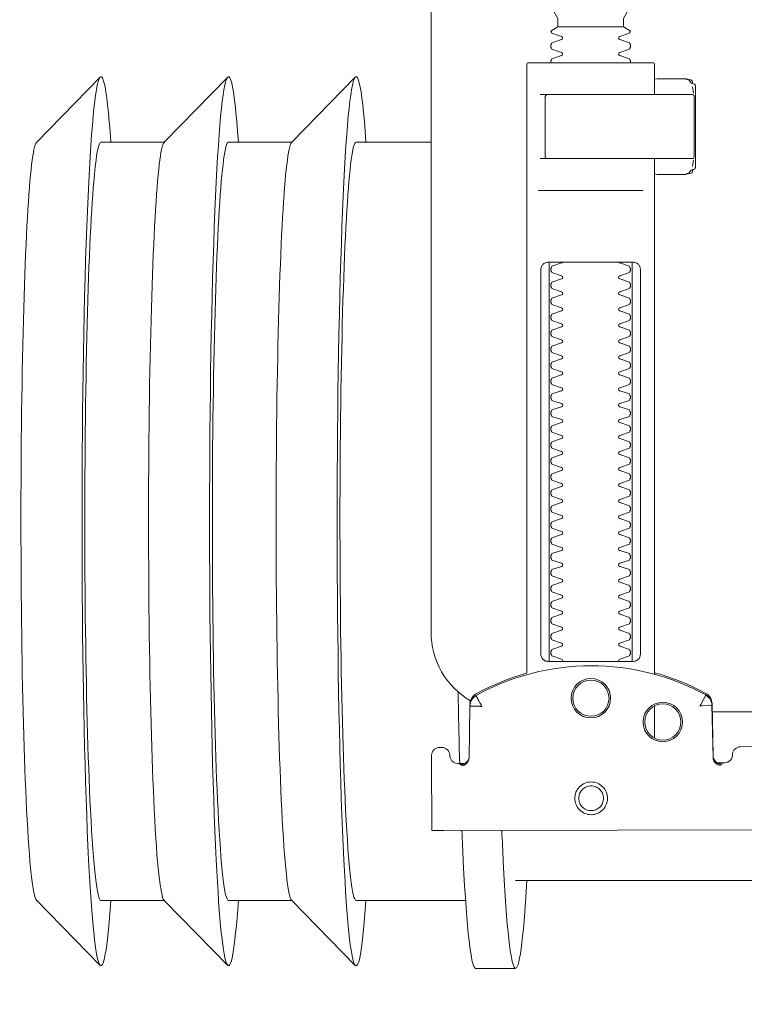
# Model space of a CAD drawing. Header units: millimetres. Extents: x -1893473 to 942156, y -568027 to 942944.
# Tile 224 of 256: x 154230 to 154321, y -464100 to -463977. Entities that reach past the tile are written whole.
import ezdxf
from ezdxf.enums import TextEntityAlignment as Align

# ---------------------------------------------------------------- set-up
doc = ezdxf.new("R2010")
doc.units = ezdxf.units.MM
doc.header["$LTSCALE"] = 0.2
doc.layers.get('0').update_dxf_attribs({"lineweight": 0})
for name, color, linetype, lineweight in [('!! 0_Opis_pom', 9, 'Continuous', 13), ('!! 1_OPIS POM NOWE', 140, 'Continuous', 5), ('P-Opis nadproża', 150, 'Continuous', 9)]:
    doc.layers.add(name, color=color, linetype=linetype, lineweight=lineweight)
doc.layers.add('!!_@ wypos sanit nd', color=7, linetype='Continuous', lineweight=0, plot=False)
doc.styles.add('ARIAL', font='tahoma.ttf')

# ---------------------------------------------------------------- blocks, each defined once
blk = doc.blocks.new('A$Cff2eaf8b')
for points in [[(-0.24945, 0.09108), (-0.24147, 0.09927)], [(-0.24136, 0.09113), (-0.23342, 0.09113), (-0.22548, 0.09927)], [(-0.22538, 0.09113), (-0.21743, 0.09113), (-0.2095, 0.09927)], [(-0.18941, 0.09963), (-0.19441, 0.09963)], [(-0.19567, 0.09113), (-0.20939, 0.09113)], [(-0.18941, 0.08863), (-0.04454, 0.08863), (-0.04035, 0.08853), (-0.03617, 0.08824), (-0.032, 0.08775), (-0.02786, 0.08707), (-0.02376, 0.08619), (-0.0197, 0.08513), (-0.0157, 0.08388), (-0.01176, 0.08244), (-0.00789, 0.08082), (-0.0041, 0.07902), (-0.0004, 0.07705), (0.0032, 0.0749), (0.0067, 0.0726), (0.01009, 0.07012), (0.01337, 0.0675)], [(-0.19839, 0.08237), (-0.11148, 0.08219)], [(-0.19594, 0.07411), (-0.19609, 0.07411), (-0.19639, 0.07411), (-0.19593, 0.07402), (-0.19578, 0.07396), (-0.19564, 0.07387), (-0.19551, 0.07376), (-0.1954, 0.07363), (-0.19532, 0.07349), (-0.19526, 0.07333), (-0.19523, 0.07317)], [(-0.16479, 0.06647), (-0.16466, 0.07302), (-0.16465, 0.07318), (-0.16461, 0.07333), (-0.16454, 0.07348), (-0.16445, 0.07361), (-0.16435, 0.07373), (-0.16422, 0.07383), (-0.16409, 0.07391), (-0.16394, 0.07396), (-0.16349, 0.07404), (-0.1638, 0.07405), (-0.16395, 0.07405)], [(-0.172, 0.07079), (-0.172, 0.06674)], [(0.16493, 0.0675), (-0.16477, 0.0675)], [(-0.172, 0.06279), (-0.172, -0.00182)], [(-0.1852, 0.06018), (-0.1852, 0.01218)], [(-0.1748, 0.01218), (-0.1748, 0.06018)], [(-0.17342, 0.00218), (-0.18659, 0.00218)], [(-0.172, 0.00012), (-0.17167, 0.00018), (-0.1682, 0.00018), (-0.1681, 0.00018), (-0.16799, 0.00016), (-0.16789, 0.00007), (-0.16779, 0.00006), (-0.16762, 0.00005), (-0.16752, 0.00005), (-0.16741, 0.00003), (-0.1673, -0.00004), (-0.16725, -0.00018), (-0.16725, -0.00044), (-0.16711, -0.00046), (-0.16701, -0.0005), (-0.16693, -0.00056), (-0.16688, -0.0007), (-0.16688, -0.01094), (-0.16692, -0.01107), (-0.16701, -0.01115), (-0.16725, -0.0112), (-0.16725, -0.01147), (-0.16728, -0.01157), (-0.16735, -0.01164), (-0.16746, -0.01168), (-0.16762, -0.01169), (-0.16775, -0.0117), (-0.16789, -0.01172), (-0.16797, -0.01179), (-0.16807, -0.01182), (-0.1682, -0.01182), (-0.17167, -0.01182), (-0.172, -0.01177)], [(-0.16829, 0.00017), (-0.16772, 0.00003), (-0.16738, -0.00042)], [(-0.16723, -0.00083), (-0.16714, -0.00136), (-0.16713, -0.00163)], [(-0.18633, -0.00182), (-0.17526, -0.00182), (-0.17367, -0.00182)], [(-0.24945, -0.00383), (-0.24147, -0.01202)], [(-0.24136, -0.00387), (-0.23342, -0.00387), (-0.22548, -0.01202)], [(-0.22538, -0.00387), (-0.21743, -0.00387), (-0.2095, -0.01202)], [(-0.2, -0.00387), (-0.20939, -0.00387)], [(-0.18633, -0.00982), (-0.18551, -0.00982), (-0.18567, -0.00972), (-0.1857, -0.00962)], [(-0.16713, -0.01002), (-0.16714, -0.01028), (-0.16723, -0.01081)], [(-0.16738, -0.01122), (-0.16772, -0.01167), (-0.16829, -0.01182)], [(-0.1841, -0.0183), (-0.1759, -0.0183)]]:
    blk.add_lwpolyline(points)
for points in [[(-0.19989, 0.08236), (-0.19995, 0.07336, 0.009369), (-0.19994, 0.07293), (-0.19992, 0.07276), (-0.19986, 0.07259), (-0.19979, 0.07243), (-0.19968, 0.07229), (-0.19955, 0.07217), (-0.19941, 0.07208), (-0.19924, 0.07201), (-0.19908, 0.07197), (-0.19895, 0.07196), (-0.1988, 0.07196)], [(-0.16413, 0.07389), (-0.16324, 0.07389), (-0.16303, 0.07386), (-0.16283, 0.0738), (-0.16264, 0.07369), (-0.16249, 0.07354), (-0.16237, 0.07337), (-0.16228, 0.07317), (-0.16225, 0.07297, 0.002299), (-0.16224, 0.07285, 0.40455), (-0.16124, 0.07188), (-0.11145, 0.07178)], [(-0.19623, 0.07426), (-0.19588, 0.0742), (-0.19555, 0.07399), (-0.19533, 0.07367), (-0.19523, 0.07332), (-0.19513, 0.06676), (-0.19513, 0.0667, 0.265347), (-0.19435, 0.06544, 0.125711), (-0.17997, 0.06173, 0.125711), (-0.16558, 0.06538, 0.26954), (-0.1648, 0.06667), (-0.16467, 0.07322), (-0.16464, 0.07344), (-0.16456, 0.07365), (-0.16444, 0.07383), (-0.16428, 0.07399), (-0.1641, 0.0741), (-0.16389, 0.07417), (-0.16368, 0.0742)], [(-0.19576, 0.07395), (-0.19665, 0.07395, 0.282591), (-0.19754, 0.0734), (-0.19758, 0.07331), (-0.19761, 0.0732), (-0.19763, 0.07311), (-0.19764, 0.07296, -0.415352), (-0.19865, 0.07196)], [(-0.15993, -0.0325), (-0.17249, -0.0325, 0.405519), (-0.172, -0.032), (-0.172, -0.0313, 0.414214), (-0.1725, -0.0308), (-0.1875, -0.0308, 0.414214), (-0.188, -0.0313), (-0.188, -0.032, 0.405519), (-0.18751, -0.0325), (-0.19, -0.0325, -0.414214), (-0.2, -0.0225), (-0.2, 0.0575, -0.266001), (-0.19506, 0.06612)], [(-0.19513, 0.06651), (-0.19511, 0.06632), (-0.19509, 0.06622), (-0.19506, 0.06612), (-0.19503, 0.06602), (-0.19498, 0.06592), (-0.19493, 0.06582), (-0.19488, 0.06573), (-0.19482, 0.06564), (-0.19475, 0.06556), (-0.19468, 0.06548), (-0.1946, 0.06541), (-0.19452, 0.06535), (-0.19443, 0.06529), (-0.19434, 0.06524), (-0.19358, 0.06483), (-0.19281, 0.06445), (-0.19203, 0.0641), (-0.19125, 0.06376), (-0.19045, 0.06345), (-0.18964, 0.06316), (-0.18882, 0.06289), (-0.188, 0.06265), (-0.188, -0.01362, 0.414214), (-0.1878, -0.01382), (-0.17545, -0.01382), (-0.1722, -0.01382, 0.414214), (-0.172, -0.01362), (-0.172, -0.00982)], [(-0.172, 0.0626), (-0.17117, 0.06284), (-0.17034, 0.0631), (-0.16952, 0.06339), (-0.16872, 0.0637), (-0.16792, 0.06404), (-0.16713, 0.06439), (-0.16635, 0.06477), (-0.16558, 0.06518), (-0.16557, 0.06518, 0.269546), (-0.16479, 0.06647)], [(-0.18353, 0.01118, 0.182836), (-0.18364, 0.01127), (-0.18485, 0.01168, 0.050055), (-0.185, 0.01194), (-0.185, 0.01222, 0.050055), (-0.18485, 0.01248), (-0.18364, 0.01289, 0.719897), (-0.18364, 0.01327), (-0.18485, 0.01368, 0.050055), (-0.185, 0.01394), (-0.185, 0.01422, 0.050055), (-0.18485, 0.01448), (-0.18364, 0.01489, 0.719897), (-0.18364, 0.01527), (-0.18485, 0.01568, 0.050055), (-0.185, 0.01594), (-0.185, 0.01622, 0.050055), (-0.18485, 0.01648), (-0.18364, 0.01689, 0.719897), (-0.18364, 0.01727), (-0.18485, 0.01768, 0.050055), (-0.185, 0.01794), (-0.185, 0.01822, 0.050055), (-0.18485, 0.01848), (-0.18364, 0.01889, 0.719897), (-0.18364, 0.01927), (-0.18485, 0.01968, 0.050055), (-0.185, 0.01994), (-0.185, 0.02022, 0.050055), (-0.18485, 0.02048), (-0.18364, 0.02089, 0.719897), (-0.18364, 0.02127), (-0.18485, 0.02168, 0.050055), (-0.185, 0.02194), (-0.185, 0.02222, 0.050055), (-0.18485, 0.02248), (-0.18364, 0.02289, 0.719897), (-0.18364, 0.02327), (-0.18485, 0.02368, 0.050055), (-0.185, 0.02394), (-0.185, 0.02422, 0.050055), (-0.18485, 0.02448), (-0.18364, 0.02489, 0.719897), (-0.18364, 0.02527), (-0.18485, 0.02568, 0.050055), (-0.185, 0.02594), (-0.185, 0.02622, 0.050055), (-0.18485, 0.02648), (-0.18364, 0.02689, 0.719897), (-0.18364, 0.02727), (-0.18485, 0.02768, 0.050055), (-0.185, 0.02794), (-0.185, 0.02822, 0.050055), (-0.18485, 0.02848), (-0.18364, 0.02889, 0.719897), (-0.18364, 0.02927), (-0.18485, 0.02968, 0.050055), (-0.185, 0.02994), (-0.185, 0.03022, 0.050055), (-0.18485, 0.03048), (-0.18364, 0.03089, 0.719897), (-0.18364, 0.03127), (-0.18485, 0.03168, 0.050055), (-0.185, 0.03194), (-0.185, 0.03222, 0.050055), (-0.18485, 0.03248), (-0.18364, 0.03289, 0.719897), (-0.18364, 0.03327), (-0.18485, 0.03368, 0.050055), (-0.185, 0.03394), (-0.185, 0.03422, 0.050055), (-0.18485, 0.03448), (-0.18364, 0.03489, 0.719897), (-0.18364, 0.03527), (-0.18485, 0.03568, 0.050055), (-0.185, 0.03594), (-0.185, 0.03622, 0.050055), (-0.18485, 0.03648), (-0.18364, 0.03689, 0.719897), (-0.18364, 0.03727), (-0.18485, 0.03768, 0.050055), (-0.185, 0.03794), (-0.185, 0.03822, 0.050055), (-0.18485, 0.03848), (-0.18364, 0.03889, 0.719897), (-0.18364, 0.03927), (-0.18485, 0.03968, 0.050055), (-0.185, 0.03994), (-0.185, 0.04022, 0.050055), (-0.18485, 0.04048), (-0.18364, 0.04089, 0.719897), (-0.18364, 0.04127), (-0.18485, 0.04168, 0.050055), (-0.185, 0.04194), (-0.185, 0.04222, 0.050055), (-0.18485, 0.04248), (-0.18364, 0.04289, 0.719897), (-0.18364, 0.04327), (-0.18485, 0.04368, 0.050055), (-0.185, 0.04394), (-0.185, 0.04422, 0.050055), (-0.18485, 0.04448), (-0.18364, 0.04489, 0.719897), (-0.18364, 0.04527), (-0.18485, 0.04568, 0.050055), (-0.185, 0.04594), (-0.185, 0.04622, 0.050055), (-0.18485, 0.04648), (-0.18364, 0.04689, 0.719897), (-0.18364, 0.04727), (-0.18485, 0.04768, 0.050055), (-0.185, 0.04794), (-0.185, 0.04822, 0.050055), (-0.18485, 0.04848), (-0.18364, 0.04889, 0.719897), (-0.18364, 0.04927), (-0.18485, 0.04968, 0.050055), (-0.185, 0.04994), (-0.185, 0.05022, 0.050055), (-0.18485, 0.05048), (-0.18364, 0.05089, 0.719897), (-0.18364, 0.05127), (-0.18485, 0.05168, 0.050055), (-0.185, 0.05194), (-0.185, 0.05222, 0.050055), (-0.18485, 0.05248), (-0.18364, 0.05289, 0.719897), (-0.18364, 0.05327), (-0.18485, 0.05368, 0.050055), (-0.185, 0.05394), (-0.185, 0.05422, 0.050055), (-0.18485, 0.05448), (-0.18364, 0.05489, 0.719897), (-0.18364, 0.05527), (-0.18485, 0.05568, 0.050055), (-0.185, 0.05594), (-0.185, 0.05622, 0.050055), (-0.18485, 0.05648), (-0.18364, 0.05689, 0.719897), (-0.18364, 0.05727), (-0.18485, 0.05768, 0.050055), (-0.185, 0.05794), (-0.185, 0.05822, 0.050055), (-0.18485, 0.05848), (-0.18364, 0.05889, 0.719897), (-0.18364, 0.05927), (-0.18485, 0.05968, 0.050055), (-0.185, 0.05994), (-0.185, 0.06022, 0.050055), (-0.18485, 0.06048), (-0.18364, 0.06089, 0.474594), (-0.18353, 0.06118)], [(-0.17647, 0.06118, 0.474594), (-0.17636, 0.06089), (-0.17515, 0.06048, 0.050055), (-0.175, 0.06022), (-0.175, 0.05994, 0.050055), (-0.17515, 0.05968), (-0.17636, 0.05927, 0.719897), (-0.17636, 0.05889), (-0.17515, 0.05848, 0.050055), (-0.175, 0.05822), (-0.175, 0.05794, 0.050055), (-0.17515, 0.05768), (-0.17636, 0.05727, 0.719897), (-0.17636, 0.05689), (-0.17515, 0.05648, 0.050055), (-0.175, 0.05622), (-0.175, 0.05594, 0.050055), (-0.17515, 0.05568), (-0.17636, 0.05527, 0.719897), (-0.17636, 0.05489), (-0.17515, 0.05448, 0.050055), (-0.175, 0.05422), (-0.175, 0.05394, 0.050055), (-0.17515, 0.05368), (-0.17636, 0.05327, 0.719897), (-0.17636, 0.05289), (-0.17515, 0.05248, 0.050055), (-0.175, 0.05222), (-0.175, 0.05194, 0.050055), (-0.17515, 0.05168), (-0.17636, 0.05127, 0.719897), (-0.17636, 0.05089), (-0.17515, 0.05048, 0.050055), (-0.175, 0.05022), (-0.175, 0.04994, 0.050055), (-0.17515, 0.04968), (-0.17636, 0.04927, 0.719897), (-0.17636, 0.04889), (-0.17515, 0.04848, 0.050055), (-0.175, 0.04822), (-0.175, 0.04794, 0.050055), (-0.17515, 0.04768), (-0.17636, 0.04727, 0.719897), (-0.17636, 0.04689), (-0.17515, 0.04648, 0.050055), (-0.175, 0.04622), (-0.175, 0.04594, 0.050055), (-0.17515, 0.04568), (-0.17636, 0.04527, 0.719897), (-0.17636, 0.04489), (-0.17515, 0.04448, 0.050055), (-0.175, 0.04422), (-0.175, 0.04394, 0.050055), (-0.17515, 0.04368), (-0.17636, 0.04327, 0.719897), (-0.17636, 0.04289), (-0.17515, 0.04248, 0.050055), (-0.175, 0.04222), (-0.175, 0.04194, 0.050055), (-0.17515, 0.04168), (-0.17636, 0.04127, 0.719897), (-0.17636, 0.04089), (-0.17515, 0.04048, 0.050055), (-0.175, 0.04022), (-0.175, 0.03994, 0.050055), (-0.17515, 0.03968), (-0.17636, 0.03927, 0.719897), (-0.17636, 0.03889), (-0.17515, 0.03848, 0.050055), (-0.175, 0.03822), (-0.175, 0.03794, 0.050055), (-0.17515, 0.03768), (-0.17636, 0.03727, 0.719897), (-0.17636, 0.03689), (-0.17515, 0.03648, 0.050055), (-0.175, 0.03622), (-0.175, 0.03594, 0.050055), (-0.17515, 0.03568), (-0.17636, 0.03527, 0.719897), (-0.17636, 0.03489), (-0.17515, 0.03448, 0.050055), (-0.175, 0.03422), (-0.175, 0.03394, 0.050055), (-0.17515, 0.03368), (-0.17636, 0.03327, 0.719897), (-0.17636, 0.03289), (-0.17515, 0.03248, 0.050055), (-0.175, 0.03222), (-0.175, 0.03194, 0.050055), (-0.17515, 0.03168), (-0.17636, 0.03127, 0.719897), (-0.17636, 0.03089), (-0.17515, 0.03048, 0.050055), (-0.175, 0.03022), (-0.175, 0.02994, 0.050055), (-0.17515, 0.02968), (-0.17636, 0.02927, 0.719897), (-0.17636, 0.02889), (-0.17515, 0.02848, 0.050055), (-0.175, 0.02822), (-0.175, 0.02794, 0.050055), (-0.17515, 0.02768), (-0.17636, 0.02727, 0.719897), (-0.17636, 0.02689), (-0.17515, 0.02648, 0.050055), (-0.175, 0.02622), (-0.175, 0.02594, 0.050055), (-0.17515, 0.02568), (-0.17636, 0.02527, 0.719897), (-0.17636, 0.02489), (-0.17515, 0.02448, 0.050055), (-0.175, 0.02422), (-0.175, 0.02394, 0.050055), (-0.17515, 0.02368), (-0.17636, 0.02327, 0.719897), (-0.17636, 0.02289), (-0.17515, 0.02248, 0.050055), (-0.175, 0.02222), (-0.175, 0.02194, 0.050055), (-0.17515, 0.02168), (-0.17636, 0.02127, 0.719897), (-0.17636, 0.02089), (-0.17515, 0.02048, 0.050055), (-0.175, 0.02022), (-0.175, 0.01994, 0.050055), (-0.17515, 0.01968), (-0.17636, 0.01927, 0.719897), (-0.17636, 0.01889), (-0.17515, 0.01848, 0.050055), (-0.175, 0.01822), (-0.175, 0.01794, 0.050055), (-0.17515, 0.01768), (-0.17636, 0.01727, 0.719897), (-0.17636, 0.01689), (-0.17515, 0.01648, 0.050055), (-0.175, 0.01622), (-0.175, 0.01594, 0.050055), (-0.17515, 0.01568), (-0.17636, 0.01527, 0.719897), (-0.17636, 0.01489), (-0.17515, 0.01448, 0.050055), (-0.175, 0.01422), (-0.175, 0.01394, 0.050055), (-0.17515, 0.01368), (-0.17636, 0.01327, 0.719897), (-0.17636, 0.01289), (-0.17515, 0.01248, 0.050055), (-0.175, 0.01222), (-0.175, 0.01194, 0.050055), (-0.17515, 0.01168), (-0.17636, 0.01127, 0.182836), (-0.17647, 0.01118)], [(-0.1857, -0.00202), (-0.1857, -0.00962), (-0.1857, -0.00202), (-0.18567, -0.00192), (-0.18559, -0.00184), (-0.17696, -0.00182), (-0.16725, -0.00182, -0.414214), (-0.16705, -0.00202), (-0.16705, -0.00962, -0.414214), (-0.16725, -0.00982), (-0.18543, -0.00982), (-0.18553, -0.00978), (-0.1856, -0.00962)], [(-0.185, -0.01382), (-0.185, -0.01406, -0.050055), (-0.18485, -0.01432), (-0.18364, -0.01473, -0.719897), (-0.18364, -0.01511), (-0.18485, -0.01552, -0.050055), (-0.185, -0.01578), (-0.185, -0.01606, -0.050055), (-0.18485, -0.01632), (-0.18364, -0.01673, -0.719897), (-0.18364, -0.01711), (-0.18485, -0.01752, -0.050055), (-0.185, -0.01778), (-0.1841, -0.0183), (-0.1841, -0.01936), (-0.185, -0.02092), (-0.185, -0.0308)], [(-0.175, -0.01382), (-0.175, -0.01406, 0.050055), (-0.17515, -0.01432), (-0.17636, -0.01473, 0.719897), (-0.17636, -0.01511), (-0.17515, -0.01552, 0.050055), (-0.175, -0.01578), (-0.175, -0.01606, 0.050055), (-0.17515, -0.01632), (-0.17636, -0.01673, 0.719897), (-0.17636, -0.01711), (-0.17515, -0.01752, 0.050055), (-0.175, -0.01778), (-0.1759, -0.0183), (-0.1759, -0.01936), (-0.175, -0.02092), (-0.175, -0.0308)]]:
    blk.add_lwpolyline(points, format="xyb")
for points in [[(-0.17994, 0.08038), (-0.17974, 0.08037), (-0.17954, 0.08034), (-0.17935, 0.08029), (-0.17916, 0.08022), (-0.17897, 0.08013), (-0.1788, 0.08003), (-0.17864, 0.07991), (-0.17849, 0.07978), (-0.17836, 0.07963), (-0.17824, 0.07947), (-0.17814, 0.07929), (-0.17805, 0.07911), (-0.17798, 0.07892), (-0.17793, 0.07873), (-0.17791, 0.07853), (-0.1779, 0.07833), (-0.17791, 0.07813), (-0.17794, 0.07793), (-0.17799, 0.07773), (-0.17805, 0.07754), (-0.17814, 0.07736), (-0.17824, 0.07719), (-0.17836, 0.07703), (-0.1785, 0.07688), (-0.17865, 0.07675), (-0.17881, 0.07663), (-0.17898, 0.07652), (-0.17916, 0.07644), (-0.17935, 0.07637), (-0.17955, 0.07632), (-0.17975, 0.07629), (-0.17995, 0.07628), (-0.18015, 0.07629), (-0.18035, 0.07632), (-0.18054, 0.07637), (-0.18073, 0.07644), (-0.18091, 0.07653), (-0.18109, 0.07663), (-0.18125, 0.07675), (-0.18139, 0.07689), (-0.18153, 0.07704), (-0.18165, 0.0772), (-0.18175, 0.07737), (-0.18184, 0.07755), (-0.1819, 0.07774), (-0.18195, 0.07794), (-0.18198, 0.07813), (-0.18199, 0.07834), (-0.18198, 0.07854), (-0.18195, 0.07873), (-0.1819, 0.07893), (-0.18183, 0.07912), (-0.18175, 0.0793), (-0.18164, 0.07947), (-0.18152, 0.07963), (-0.18139, 0.07978), (-0.18124, 0.07992), (-0.18108, 0.08004), (-0.18091, 0.08014), (-0.18072, 0.08022), (-0.18053, 0.08029), (-0.18034, 0.08034), (-0.18014, 0.08037)], [(-0.17994, 0.07987), (-0.17979, 0.07987), (-0.17964, 0.07984), (-0.17949, 0.07981), (-0.17935, 0.07976), (-0.17921, 0.07969), (-0.17908, 0.07961), (-0.17896, 0.07952), (-0.17885, 0.07942), (-0.17874, 0.07931), (-0.17865, 0.07918), (-0.17858, 0.07905), (-0.17851, 0.07892), (-0.17846, 0.07877), (-0.17842, 0.07862), (-0.1784, 0.07847), (-0.17839, 0.07832), (-0.1784, 0.07817), (-0.17842, 0.07802), (-0.17846, 0.07787), (-0.17851, 0.07773), (-0.17858, 0.07759), (-0.17866, 0.07746), (-0.17875, 0.07734), (-0.17885, 0.07723), (-0.17896, 0.07712), (-0.17909, 0.07703), (-0.17922, 0.07696), (-0.17935, 0.07689), (-0.1795, 0.07684), (-0.17964, 0.0768), (-0.1798, 0.07678), (-0.17995, 0.07677), (-0.1801, 0.07678), (-0.18025, 0.07681), (-0.1804, 0.07684), (-0.18054, 0.07689), (-0.18068, 0.07696), (-0.18081, 0.07704), (-0.18093, 0.07713), (-0.18104, 0.07723), (-0.18114, 0.07734), (-0.18123, 0.07747), (-0.18131, 0.0776), (-0.18138, 0.07773), (-0.18143, 0.07788), (-0.18146, 0.07803), (-0.18149, 0.07818), (-0.18149, 0.07833), (-0.18149, 0.07848), (-0.18146, 0.07863), (-0.18143, 0.07878), (-0.18137, 0.07892), (-0.18131, 0.07906), (-0.18123, 0.07919), (-0.18114, 0.07931), (-0.18104, 0.07942), (-0.18092, 0.07952), (-0.1808, 0.07962), (-0.18067, 0.07969), (-0.18053, 0.07976), (-0.18039, 0.07981), (-0.18024, 0.07985), (-0.18009, 0.07987)], [(-0.17471, 0.06118), (-0.17462, 0.06118), (-0.17454, 0.06117), (-0.17445, 0.06115), (-0.17437, 0.06113), (-0.17428, 0.06109), (-0.1742, 0.06105), (-0.17413, 0.061), (-0.17406, 0.06095), (-0.174, 0.06088), (-0.17394, 0.06081), (-0.17389, 0.06072), (-0.17384, 0.06062), (-0.17381, 0.06052), (-0.17378, 0.06041), (-0.17376, 0.06029), (-0.17376, 0.06018), (-0.17376, 0.01218), (-0.17376, 0.01206), (-0.17378, 0.01195), (-0.17381, 0.01184), (-0.17384, 0.01173), (-0.17389, 0.01164), (-0.17394, 0.01155), (-0.174, 0.01148), (-0.17406, 0.01141), (-0.17413, 0.01135), (-0.1742, 0.01131), (-0.17428, 0.01126), (-0.17437, 0.01123), (-0.17445, 0.01121), (-0.17454, 0.01119), (-0.17462, 0.01118), (-0.17471, 0.01118), (-0.18529, 0.01118), (-0.18538, 0.01118), (-0.18547, 0.01119), (-0.18555, 0.01121), (-0.18564, 0.01123), (-0.18572, 0.01126), (-0.1858, 0.01131), (-0.18587, 0.01135), (-0.18594, 0.01141), (-0.18601, 0.01148), (-0.18606, 0.01155), (-0.18612, 0.01164), (-0.18616, 0.01173), (-0.1862, 0.01184), (-0.18623, 0.01195), (-0.18624, 0.01206), (-0.18625, 0.01218), (-0.18625, 0.06018), (-0.18624, 0.06029), (-0.18623, 0.06041), (-0.1862, 0.06052), (-0.18616, 0.06062), (-0.18612, 0.06072), (-0.18606, 0.06081), (-0.18601, 0.06088), (-0.18594, 0.06095), (-0.18587, 0.061), (-0.1858, 0.06105), (-0.18572, 0.06109), (-0.18564, 0.06113), (-0.18555, 0.06115), (-0.18547, 0.06117), (-0.18538, 0.06118), (-0.18529, 0.06118)]]:
    blk.add_lwpolyline(points, close=True)
for points in [[(-0.19436, 0.06548), (-0.19435, 0.06548), (-0.19435, 0.06548), (-0.19435, 0.06548), (-0.19435, 0.06548), (-0.19435, 0.06548), (-0.19435, 0.06548), (-0.19435, 0.06548), (-0.19435, 0.06548), (-0.19435, 0.06548), (-0.19435, 0.06548), (-0.19435, 0.06548), (-0.19435, 0.06548), (-0.19435, 0.06548), (-0.19435, 0.06548), (-0.19435, 0.06548), (-0.19435, 0.06548), (-0.19435, 0.06548), (-0.19435, 0.06548), (-0.19435, 0.06549), (-0.19435, 0.06549), (-0.19435, 0.06549), (-0.19435, 0.06549), (-0.19435, 0.06549), (-0.19435, 0.06549), (-0.19435, 0.0655), (-0.19435, 0.0655), (-0.19434, 0.0655), (-0.19434, 0.06551), (-0.19434, 0.06551), (-0.19434, 0.06552), (-0.19433, 0.06552), (-0.19433, 0.06553), (-0.19433, 0.06553), (-0.19433, 0.06554), (-0.19432, 0.06554), (-0.19432, 0.06555), (-0.19432, 0.06555), (-0.19432, 0.06556), (-0.19431, 0.06556), (-0.19431, 0.06557), (-0.19431, 0.06558), (-0.1943, 0.06558), (-0.1943, 0.06559), (-0.19429, 0.0656), (-0.19429, 0.06561), (-0.19429, 0.06561), (-0.19428, 0.06562), (-0.19428, 0.06563), (-0.19427, 0.06564), (-0.19427, 0.06565), (-0.19426, 0.06566), (-0.19426, 0.06566), (-0.19425, 0.06567), (-0.19425, 0.06568), (-0.19424, 0.06569), (-0.19424, 0.0657), (-0.19423, 0.06571), (-0.19423, 0.06572), (-0.19422, 0.06573), (-0.19422, 0.06574), (-0.19421, 0.06575), (-0.1942, 0.06576), (-0.1942, 0.06578), (-0.19419, 0.06579), (-0.19419, 0.0658), (-0.19418, 0.06581), (-0.19417, 0.06582), (-0.19417, 0.06583), (-0.19416, 0.06585), (-0.19415, 0.06586), (-0.19414, 0.06588), (-0.19413, 0.06591), (-0.19411, 0.06594), (-0.1941, 0.06596), (-0.19408, 0.06599), (-0.19407, 0.06602), (-0.19405, 0.06605), (-0.19395, 0.06623), (-0.19393, 0.06626), (-0.1939, 0.06633), (-0.19388, 0.06636), (-0.19386, 0.0664), (-0.19384, 0.06643), (-0.19382, 0.06646), (-0.1938, 0.0665), (-0.19378, 0.06653), (-0.19377, 0.06657), (-0.19376, 0.06659), (-0.19375, 0.0666), (-0.19375, 0.0666), (-0.19374, 0.06662), (-0.19373, 0.06663), (-0.19372, 0.06664), (-0.19372, 0.06665), (-0.19371, 0.06666), (-0.19371, 0.06667), (-0.19371, 0.06667), (-0.1937, 0.06668), (-0.1937, 0.06668), (-0.1937, 0.06668), (-0.1937, 0.06669), (-0.1937, 0.06669), (-0.1937, 0.0667), (-0.19369, 0.06671), (-0.19369, 0.06671), (-0.19369, 0.06672), (-0.19368, 0.06672), (-0.19368, 0.06672), (-0.19368, 0.06673), (-0.19367, 0.06673), (-0.19367, 0.06674), (-0.19367, 0.06674), (-0.19366, 0.06674), (-0.19365, 0.06675), (-0.19365, 0.06675), (-0.19364, 0.06676), (-0.19364, 0.06676), (-0.19364, 0.06676), (-0.19364, 0.06677), (-0.19363, 0.06677), (-0.19363, 0.06678), (-0.19363, 0.06678), (-0.19363, 0.06678), (-0.19363, 0.06679), (-0.19363, 0.06679), (-0.19363, 0.0668), (-0.19363, 0.0668), (-0.19363, 0.06681), (-0.19364, 0.06681), (-0.19364, 0.06681), (-0.19364, 0.06682), (-0.19364, 0.06682), (-0.19364, 0.06682), (-0.19365, 0.06682), (-0.19365, 0.06682), (-0.19365, 0.06682), (-0.19365, 0.06682), (-0.19365, 0.06682), (-0.19366, 0.06682), (-0.19366, 0.06682), (-0.19366, 0.06682), (-0.19366, 0.06682), (-0.19366, 0.06682), (-0.19367, 0.06682), (-0.19367, 0.06682), (-0.19367, 0.06682), (-0.19367, 0.06682), (-0.19367, 0.06682), (-0.19368, 0.06682), (-0.19368, 0.06682), (-0.19369, 0.06682), (-0.19369, 0.06682), (-0.19369, 0.06681), (-0.1937, 0.06681), (-0.1937, 0.06681), (-0.19371, 0.06681), (-0.19371, 0.06681), (-0.19371, 0.06681), (-0.19371, 0.06681), (-0.19372, 0.0668), (-0.19372, 0.0668), (-0.19373, 0.0668), (-0.19373, 0.0668), (-0.19374, 0.0668), (-0.19374, 0.0668), (-0.19374, 0.0668), (-0.19375, 0.0668), (-0.19375, 0.06681), (-0.19376, 0.06681), (-0.19376, 0.06681), (-0.19377, 0.06681), (-0.19377, 0.06681), (-0.19377, 0.06681), (-0.19377, 0.06681), (-0.19378, 0.06681), (-0.19378, 0.06681), (-0.19378, 0.06681), (-0.19378, 0.06681), (-0.19379, 0.06681), (-0.19379, 0.06681), (-0.19379, 0.06681), (-0.19379, 0.06681), (-0.1938, 0.06681), (-0.1938, 0.06681), (-0.19381, 0.06681), (-0.19381, 0.06681), (-0.19382, 0.06681), (-0.19383, 0.06681), (-0.19383, 0.06681), (-0.19384, 0.06681), (-0.19385, 0.06681), (-0.19385, 0.06681), (-0.19386, 0.06681), (-0.19387, 0.06681), (-0.19388, 0.06681), (-0.19389, 0.06681), (-0.19389, 0.0668), (-0.1939, 0.0668), (-0.19391, 0.0668), (-0.19392, 0.0668), (-0.19397, 0.0668), (-0.19398, 0.0668), (-0.19399, 0.0668), (-0.194, 0.0668), (-0.19401, 0.0668), (-0.19402, 0.0668), (-0.19403, 0.0668), (-0.19405, 0.0668), (-0.19406, 0.0668), (-0.19407, 0.0668), (-0.19408, 0.0668), (-0.19409, 0.0668), (-0.1941, 0.0668), (-0.19412, 0.0668), (-0.19417, 0.0668), (-0.19419, 0.0668), (-0.19421, 0.0668), (-0.19424, 0.0668), (-0.19426, 0.0668), (-0.19429, 0.0668), (-0.19431, 0.0668), (-0.19433, 0.0668), (-0.19436, 0.0668), (-0.19438, 0.06679), (-0.19455, 0.06679), (-0.19457, 0.06679), (-0.19459, 0.06679), (-0.19461, 0.06679), (-0.19463, 0.06679), (-0.19464, 0.06679), (-0.19465, 0.06679), (-0.19466, 0.06679), (-0.19467, 0.06679), (-0.19468, 0.06679), (-0.19469, 0.06679), (-0.1947, 0.06679), (-0.19471, 0.06679), (-0.19472, 0.06679), (-0.19473, 0.06679), (-0.19474, 0.06679), (-0.19474, 0.06679), (-0.19475, 0.06679), (-0.19476, 0.06679), (-0.19477, 0.06679), (-0.19478, 0.06679), (-0.19479, 0.06679), (-0.1948, 0.06679), (-0.1948, 0.06679), (-0.19481, 0.06679), (-0.19482, 0.06678), (-0.19483, 0.06678), (-0.19484, 0.06678), (-0.19484, 0.06678), (-0.19485, 0.06678), (-0.19486, 0.06678), (-0.19487, 0.06678), (-0.19487, 0.06678), (-0.19488, 0.06678), (-0.19489, 0.06678), (-0.1949, 0.06678), (-0.1949, 0.06678), (-0.19491, 0.06678), (-0.19492, 0.06678), (-0.19492, 0.06678), (-0.19493, 0.06678), (-0.19494, 0.06678), (-0.19494, 0.06678), (-0.19495, 0.06678), (-0.19496, 0.06678), (-0.19496, 0.06678), (-0.19497, 0.06678), (-0.19499, 0.06678), (-0.19499, 0.06678), (-0.195, 0.06678), (-0.195, 0.06678), (-0.19501, 0.06678), (-0.19501, 0.06678), (-0.19502, 0.06678), (-0.19502, 0.06678), (-0.19503, 0.06678), (-0.19503, 0.06678), (-0.19504, 0.06678), (-0.19504, 0.06678), (-0.19505, 0.06678), (-0.19505, 0.06678), (-0.19505, 0.06678), (-0.19506, 0.06678), (-0.19506, 0.06678), (-0.19507, 0.06678), (-0.19507, 0.06678), (-0.19507, 0.06678), (-0.19508, 0.06678), (-0.19508, 0.06678), (-0.19508, 0.06678), (-0.19509, 0.06678), (-0.19509, 0.06678), (-0.19509, 0.06678), (-0.1951, 0.06678), (-0.1951, 0.06678), (-0.1951, 0.06678), (-0.19511, 0.06678), (-0.19511, 0.06678), (-0.19511, 0.06678), (-0.19511, 0.06678), (-0.19511, 0.06678), (-0.19512, 0.06678), (-0.19512, 0.06678), (-0.19512, 0.06678), (-0.19512, 0.06678), (-0.19512, 0.06678), (-0.19512, 0.06678), (-0.19513, 0.06678), (-0.19513, 0.06677), (-0.19513, 0.06677), (-0.19513, 0.06677), (-0.19513, 0.06677), (-0.19513, 0.06677), (-0.19513, 0.06677), (-0.19513, 0.06677), (-0.19513, 0.06677), (-0.19513, 0.06677), (-0.19513, 0.06677), (-0.19513, 0.06677), (-0.19513, 0.06677), (-0.19513, 0.06677), (-0.19513, 0.06677), (-0.19513, 0.06677), (-0.19513, 0.06678), (-0.19513, 0.06678), (-0.19513, 0.06678), (-0.19513, 0.06678), (-0.19513, 0.06678), (-0.19513, 0.06678), (-0.19513, 0.06678), (-0.19513, 0.06678), (-0.19513, 0.06678), (-0.19513, 0.06678), (-0.19513, 0.06678), (-0.19513, 0.06678), (-0.19513, 0.06678), (-0.19513, 0.06678), (-0.19513, 0.06678), (-0.19513, 0.06677), (-0.19513, 0.06677, 0.269547)], [(-0.1648, 0.06671), (-0.16481, 0.06671), (-0.16485, 0.06672), (-0.16497, 0.06672), (-0.16603, 0.06675), (-0.16612, 0.06675), (-0.16616, 0.06675), (-0.1662, 0.06675), (-0.16623, 0.06676), (-0.16627, 0.06677), (-0.1663, 0.06675), (-0.1663, 0.06672), (-0.16628, 0.0667), (-0.16625, 0.06667), (-0.16623, 0.06663), (-0.16622, 0.0666), (-0.1662, 0.06657), (-0.16561, 0.06549), (-0.1656, 0.06545), (-0.16558, 0.06542, 0.269546)]]:
    blk.add_lwpolyline(points, format="xyb", close=True)
for centre, radius in [((-0.17096, 0.06877), 0.00247), ((-0.17096, 0.06877), 0.00227), ((-0.17997, 0.06579), 0.00247), ((-0.17997, 0.06579), 0.00227)]:
    blk.add_circle(centre, radius)
for centre, major_axis, ratio, start_param, end_param in [((-0.24136, 0.04363), (0, 0.0557), 0.04256, 5.733752, 6.988802), ((-0.22538, 0.04363), (0, 0.0557), 0.04256, 5.733752, 6.988802), ((-0.20939, 0.04363), (0, 0.0557), 0.04256, 5.733752, 6.988802), ((-0.18941, 0.04363), (0, 0.056), 0.04256, 5.645661, 6.988802), ((-0.19441, 0.04363), (0, 0.056), 0.04256, 0, 0.705617), ((-0.24936, 0.04363), (0, 0.0475), 0.04256, 0.043665, 0.705617), ((-0.24136, 0.04363), (0, 0.0475), 0.04256, 0, 0.705617), ((-0.23337, 0.04363), (0, 0.0475), 0.04256, 0.043665, 0.705617), ((-0.22538, 0.04363), (0, 0.0475), 0.04256, 0, 0.705617), ((-0.21739, 0.04363), (0, 0.0475), 0.04256, 0.043665, 0.705617), ((-0.20939, 0.04363), (0, 0.0475), 0.04256, 0, 0.705617), ((-0.24136, 0.04363), (0, 0.0557), 0.04256, 0.705617, 3.691026), ((-0.22538, 0.04363), (0, 0.0557), 0.04256, 0.705617, 3.691026), ((-0.20939, 0.04363), (0, 0.0557), 0.04256, 0.705617, 3.691026), ((-0.19441, 0.04363), (0, 0.056), 0.04256, 0.705617, 0.806963), ((-0.18941, 0.04363), (0, 0.056), 0.04256, 0.705617, 0.807212), ((-0.19839, 0.08235), (-0.0015, 0), 0.008726, 4.712674, 6.283151), ((-0.24936, 0.04363), (0, 0.0475), 0.04256, 0.705617, 3.097928), ((-0.24136, 0.04363), (0, 0.0475), 0.04256, 0.705617, 3.141593), ((-0.23337, 0.04363), (0, 0.0475), 0.04256, 0.705617, 3.097928), ((-0.22538, 0.04363), (0, 0.0475), 0.04256, 0.705617, 3.141593), ((-0.21739, 0.04363), (0, 0.0475), 0.04256, 0.705617, 3.097928), ((-0.20939, 0.04363), (0, 0.0475), 0.04256, 0.705617, 3.141593), ((-0.19664, 0.07495), (-0.000002, -0.001), 0.000289, 6.274459, 6.283185), ((-0.19441, 0.04363), (0, 0.056), 0.04256, 0.998527, 1.179108), ((-0.16324, 0.07489), (-0.000002, -0.001), 0.000289, 6.274459, 6.283185), ((-0.19879, 0.07296), (-0.000011, -0.001), 0.706875, 0, 0.012337), ((-0.19844, 0.07196), (-0.000501, 0.000001), 0.008726, 0.786107, 1.14947), ((-0.19864, 0.07296), (-0.000006, -0.001), 0.408573, 0, 0.00956), ((-0.1653, 0.06668), (0.0005, -0.00001), 0.000006, 6.282744, 6.283185), ((-0.19463, 0.06658), (-0.0005, -0.000008), 0.017454, 0, 0.000137), ((-0.1852, 0.06018), (0, 0.001), 0.000289, 4.712389, 6.283185), ((-0.1748, 0.06018), (0, -0.001), 0.000289, 1.570796, 3.141593), ((-0.1852, 0.01218), (0, -0.001), 0.000289, 0, 1.570796), ((-0.1748, 0.01218), (0, -0.001), 0.000289, 0, 1.570796), ((-0.16763, -0.00015), (0.000004, 0.0002), 0.133184, 0.00502, 0.005026), ((-0.16723, -0.00065), (0.000013, 0.0002), 0.223, 0.006306, 0.006351), ((-0.16763, -0.01149), (0.000004, -0.0002), 0.133184, 6.278107, 6.278112), ((-0.16723, -0.011), (0.000013, -0.0002), 0.223, 6.276731, 6.276777)]:
    blk.add_ellipse(centre, major_axis=major_axis, ratio=ratio, start_param=start_param, end_param=end_param)
blk = doc.blocks.new('A$C2EB40A8D')
at = {"layer": '!!_@ wypos sanit nd', "xscale": -1000, "yscale": 1000, "zscale": 1000, "rotation": 180}
blk.add_blockref('A$Cff2eaf8b', (-9186.12989, 30405.33397), dxfattribs=at)
at = {"layer": '!! 0_Opis_pom', "ltscale": 0.7, "style": 'ARIAL'}
for tag, p in [('B1,21', (-891.77727, 31796.97458)), ('A1,16', (-13651.31084, 31587.95236)), ('B1,19', (-5798.61305, 31587.22944)), ('B1/17', (-9701.43347, 31565.05244)), ('1,23', (10805.41388, 31565.05244)), ('1,22', (4526.58954, 31507.65132)), ('A1,1', (-16866.13618, 31459.3792)), ('B1,18', (-7791.62894, 31330.08444)), ('B1,20', (-2961.4347, 31167.05787)), ('A1,6', (-19287.17717, 30923.71998)), ('B1,1', (14135.63445, 30913.92963)), ('B1,3', (17346.74696, 30023.81022)), ('B1,4', (29817.71501, 29157.67457)), ('A1,5', (-23454.5385, 28820.77901)), ('A1,2', (-17502.57721, 28602.57524)), ('B1,2D', (2616.16402, 28559.52261)), ('A1,15', (-13651.31084, 28261.46046)), ('B1,4', (29883.58177, 28158.35876)), ('B1,2B', (18801.54781, 27650.12382)), ('B1,2A', (13086.7373, 27376.04393)), ('A1,3', (-16846.27912, 25980.40356)), ('B1,8', (9089.53994, 25356.27639)), ('B1,6', (31915.87888, 23754.79829)), ('A1,4', (-24010.17576, 23559.17399)), ('B1,14', (-11621.32288, 23261.44183)), ('B1,13', (-3080.55208, 22924.09997)), ('B1,5', (29245.49088, 22896.69268)), ('B1,10', (3982.60923, 22874.21277)), ('B1,9', (5634.43488, 22623.92098)), ('B1,2C', (13327.26639, 22378.5328)), ('B1,7', (16398.41175, 22348.28836)), ('B1,11', (5553.20442, 20939.83877)), ('B1,12', (3693.27174, 20628.72148)), ('C1,3', (5969.08376, 16336.01084)), ('C1,2', (11955.93711, 11671.55655)), ('C1,1', (15659.17205, 11415.94196)), ('C1,4', (5140.00888, 9205.5831)), ('C1,5', (5680.4486, 6154.54995)), ('C1,10', (16327.05085, 6080.66085)), ('C1,9', (16526.57171, 3173.45283)), ('C1,6', (6367.37903, 2771.84181)), ('D0,18', (-1981.87701, -110.73158)), ('D0,7', (-13531.42299, -1159.67649)), ('C1,7', (7275.77161, -1303.00991)), ('D0,17', (2064.87671, -1345.69113)), ('D0,3', (-9324.21674, -1442.63631)), ('D0,6', (-17529.61851, -1957.37463)), ('D0,10', (-21369.4432, -2140.60378)), ('D,09', (-12990.08379, -2746.32902)), ('D0,2', (-5516.19514, -3101.87722)), ('D0,16', (2266.73061, -3284.15369)), ('D0,8', (-14357.79539, -3567.69719)), ('D0,5', (-10461.54478, -3629.26575)), ('D0,4', (-8396.53404, -4353.7937)), ('D0,15', (1974.41895, -5205.84774)), ('D0,1', (-5633.49598, -5662.48534)), ('D0,11', (-23334.09291, -6045.78706)), ('D0,12', (-22436.85763, -9302.9678)), ('D0,13', (-22436.85763, -11581.16526)), ('D0,14', (-13645.94445, -11884.57769))]:
    blk.add_attdef(tag, text='', height=119.68, dxfattribs=at).set_placement(p, align=Align.MIDDLE_CENTER)
at = {"layer": '!! 1_OPIS POM NOWE', "style": 'ARIAL'}
for tag, p in [('C1.7A', (7769.3756, 685.765)), ('C1.7C', (7655.80151, -2045.04756)), ('C1.8B', (10935.93068, -2107.41983)), ('C1.8A', (13897.39715, -2120.69016)), ('C1.7B', (8274.43201, -3270.18959)), ('E1.2', (16701.02923, -5331.07351)), ('E1.5E', (21974.23379, -5463.99012)), ('E1.5D', (24989.27391, -5785.36474)), ('E1.1', (8357.81567, -5851.01076)), ('E1.5C', (25222.53959, -6394.64172)), ('E1.5B', (27694.70831, -7009.86571)), ('E1.6', (5279.46063, -8141.28746)), ('E1.5A', (25547.9555, -8495.18994)), ('E1.5G', (23977.19473, -9792.46695)), ('E1.5F', (22414.7084, -9822.66389)), ('E1,4', (13935.69867, -10458.20073)), ('E1.5L', (28030.8296, -11267.7725)), ('E1.3', (5639.18862, -11994.01941)), ('E1.5H', (23988.49716, -12231.38049)), ('E1.5K', (27714.73934, -12977.98364)), ('E1.5I', (22290.68736, -13989.9049)), ('E1.5J', (27095.71534, -16088.17469))]:
    blk.add_attdef(tag, text='', height=119.68, dxfattribs=at).set_placement(p, align=Align.MIDDLE_CENTER)

msp = doc.modelspace()

# ---------------------------------------------------------------- block references
at = {"layer": 'P-Opis nadproża', "color": 4}
msp.add_blockref('A$C2EB40A8D', (163667.94092, -494401.63474), dxfattribs=at)

doc.saveas('drawing.dxf')
